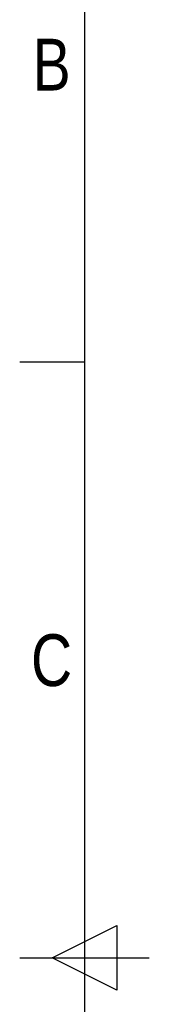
# Model space of a CAD drawing. Header units: millimetres. Extents: x 0 to 420, y 0 to 297.
# Tile 4 of 20: x 0 to 10, y 145 to 223. Entities that reach past the tile are written whole.
import ezdxf

# ---------------------------------------------------------------- set-up
doc = ezdxf.new("R2010")
doc.units = ezdxf.units.MM
doc.layers.add('CARTIGLIO', color=140, linetype='Continuous')
doc.styles.add('SLDTEXTSTYLE2', font='TXT', dxfattribs={"width": 0.821468})

msp = doc.modelspace()

# ---------------------------------------------------------------- linework, layer by layer
at = {"layer": 'CARTIGLIO', "linetype": 'Continuous'}
for p, q in [((5.1801, 291.8226), (5.1801, 5.171)), ((5.1801, 196.0996), (0.0059, 196.0996)), ((2.593, 148.4968), (7.7672, 151.0839)), ((7.7672, 151.0839), (7.7672, 145.9097)), ((0.0059, 148.4968), (10.3543, 148.4968)), ((7.7672, 145.9097), (2.593, 148.4968))]:
    msp.add_line(p, q, dxfattribs=at)

# ---------------------------------------------------------------- texts
at = {"layer": 'CARTIGLIO', "char_height": 4.1394, "attachment_point": 2, "style": 'SLDTEXTSTYLE2'}
for s, insert in [('B', (2.5598, 221.9541)), ('C', (2.5496, 174.3514))]:
    msp.add_mtext(s, dxfattribs=dict(at, insert=insert))

doc.saveas('drawing.dxf')
